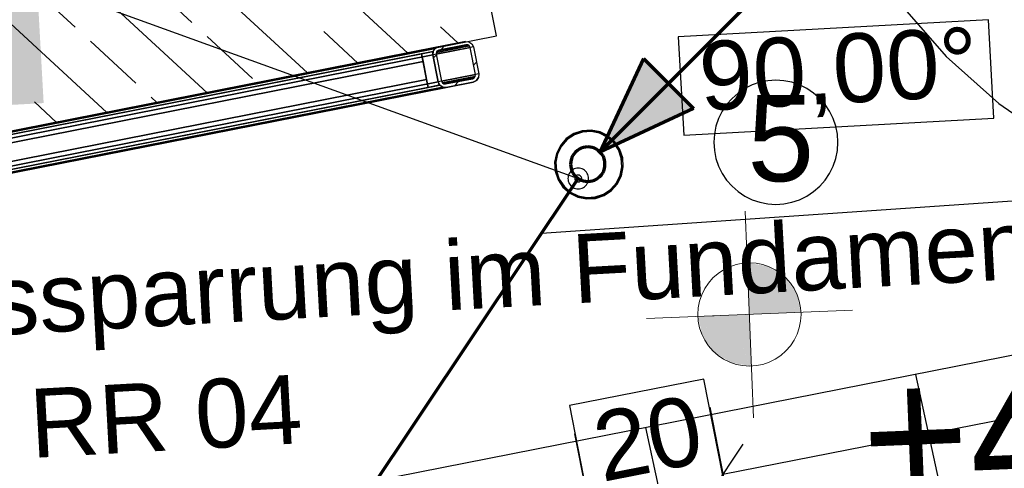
# Model space of a CAD drawing. Extents: x -779 to 790, y -208 to 633.
# Tile 179 of 232: x 414 to 442, y -28 to -15. Entities that reach past the tile are written whole.
import ezdxf
from ezdxf.lldxf.tags import DXFTag

# ---------------------------------------------------------------- set-up
doc = ezdxf.new("R2010")
doc.units = 0
doc.layers.get('0').update_dxf_attribs({"lineweight": 25})
for name, color, linetype, lineweight, true_color in [('01 Allgemein Bemaßung', 7, 'Continuous', 25, 0x848484), ('01AFU Allgemein Bemaßung-A07F5V4RWF', 7, 'Continuous', 25, 0x848484), ('02 Raster Bemaßung', 7, 'Continuous', 25, 0x848484), ('20 Fallrohre', 9, 'Continuous', 25, 0x808080), ('20 Fenster als Fassade-A07F5V52WF', 9, 'Continuous', 25, 0x808080), ('20 Fundament-A07F5V4OWF', 7, 'Continuous', 25, 0x848484), ('30 Baugrubenplanung', 7, 'Continuous', 25, 0x848484), ('60 Höhen Außen (Bestand - bleibt)', 9, 'Continuous', 18, 0x808080), ('S_Mass', 150, 'Continuous', 25, 0x007fff), ('S_Regenwasser_Grundleitung', 7, 'Continuous', 70, 0x0080ff), ('X_Mass', 150, 'Continuous', 25, 0x007fff)]:
    doc.layers.add(name, color=color, linetype=linetype, lineweight=lineweight, true_color=true_color)
doc.layers.add('X_Allgemein', color=7, linetype='Continuous', lineweight=25)
doc.layers.add('X_Text', color=7, linetype='Continuous', lineweight=25)
doc.styles.get("Standard").update_dxf_attribs({"font": 'arial.ttf'})
tags = doc.linetypes.add('Wipeout_Contour-A07F5V4SWF', pattern=[1, 0, -1]).pattern_tags.tags
tags[6:7] = [DXFTag(74, 4), DXFTag(75, 0), DXFTag(340, '0'), DXFTag(46, 1.0), DXFTag(50, 0.0), DXFTag(44, 0.0), DXFTag(45, 0.0)]
tags[4:5] = [DXFTag(74, 4), DXFTag(75, 0), DXFTag(340, '0'), DXFTag(46, 1.0), DXFTag(50, 0.0), DXFTag(44, 0.0), DXFTag(45, 0.0)]

# ---------------------------------------------------------------- blocks, each defined once
blk = doc.blocks.new('Referenz-A07F5V4VWF', base_point=(-401.415, -176.34))
at = {"color": 0, "linetype": 'ByBlock', "lineweight": -2, "ltscale": 12.5}
for p, q in [((427.577, -15.729), (426.901, -12.295)), ((249.844, -50.71), (427.577, -15.729))]:
    blk.add_line(p, q, dxfattribs=at)
at = {"layer": '01AFU Allgemein Bemaßung-A07F5V4RWF', "color": 0, "lineweight": -2}
for p, q in [((460.724, -23.247), (434.163, -28.475)), ((433.777, -26.512), (434.434, -29.855)), ((429.851, -27.285), (430.509, -30.627)), ((433.572, -29.356), (434.754, -27.594))]:
    blk.add_line(p, q, dxfattribs=at)
at = {"layer": '01AFU Allgemein Bemaßung-A07F5V4RWF', "color": 0, "linetype": 'Wipeout_Contour-A07F5V4SWF', "lineweight": -2, "ltscale": 1.625}
for p, q in [((433.61, -25.7), (429.698, -26.47)), ((434.162, -28.504), (433.61, -25.7)), ((429.698, -26.47), (430.25, -29.274))]:
    blk.add_line(p, q, dxfattribs=at)
at = {"layer": '02 Raster Bemaßung', "color": 0, "lineweight": -2}
for p, q in [((439.306, -14.795), (440.653, -16.337)), ((440.653, -16.337), (442.181, -17.701)), ((442.181, -17.701), (443.866, -18.865))]:
    blk.add_line(p, q, dxfattribs=at)
at = {"layer": '02 Raster Bemaßung', "color": 0, "linetype": 'Wipeout_Contour-A07F5V4SWF', "lineweight": -2, "ltscale": 1.625}
for p, q in [((441.879, -15.27), (432.865, -15.763)), ((442.036, -18.123), (441.879, -15.27)), ((432.865, -15.763), (433.021, -18.616)), ((433.021, -18.616), (442.036, -18.123))]:
    blk.add_line(p, q, dxfattribs=at)
at = {"layer": '20 Fundament-A07F5V4OWF', "color": 0, "lineweight": -2}
for p, q in [((425.004, -16.236), (414.072, -6.155)), ((422.086, -16.81), (411.154, -6.73)), ((419.168, -17.384), (408.236, -7.304)), ((416.25, -17.959), (405.318, -7.878)), ((427.577, -15.729), (426.901, -12.295)), ((415.33, -15.478), (414.007, -14.258)), ((418.722, -15.341), (417.399, -14.121)), ((249.844, -50.71), (427.577, -15.729)), ((423.545, -16.523), (422.555, -15.61)), ((426.462, -15.949), (425.947, -15.473)), ((417.095, -17.106), (415.772, -15.885)), ((420.487, -16.968), (419.163, -15.748)), ((414.791, -18.246), (414.144, -17.65)), ((417.709, -17.671), (417.536, -17.512))]:
    blk.add_line(p, q, dxfattribs=at)
at = {"layer": '30 Baugrubenplanung', "color": 0, "lineweight": -2}
for p, q in [((469.416, -19.726), (167.537, -79.141)), ((469.416, -19.726), (167.537, -79.141)), ((450.628, -75.467), (439.766, -25.562)), ((442.814, -77.178), (431.916, -27.107))]:
    blk.add_line(p, q, dxfattribs=at)
at = {"layer": '01 Allgemein Bemaßung', "color": 0, "linetype": 'ByBlock', "lineweight": -2, "ltscale": 0.21125, "char_height": 2.00026, "attachment_point": 1, "rotation": 3.132}
for s, insert in [('{\\fArial;Aussparrung im Fundament}', (409.409, -22.616)), ('{\\fArial;RR 04}', (413.957, -25.994))]:
    blk.add_mtext(s, dxfattribs=dict(at, insert=insert))
at = {"layer": '01AFU Allgemein Bemaßung-A07F5V4RWF', "color": 0, "linetype": 'ByBlock', "lineweight": -2, "ltscale": 1.625, "insert": (430.263, -26.729), "char_height": 2.00026, "attachment_point": 1, "rotation": 11.1344}
blk.add_mtext('{\\fArial;20}', dxfattribs=at)
at = {"layer": '02 Raster Bemaßung', "color": 0, "linetype": 'ByBlock', "lineweight": -2, "ltscale": 2.25, "insert": (433.418, -15.912), "char_height": 2.00026, "attachment_point": 1, "rotation": 3.132}
blk.add_mtext('{\\fArial;90,00°}', dxfattribs=at)
blk = doc.blocks.new('Referenz-A07F5V59WF', base_point=(-759.499, -206.186))
at = {"layer": '20 Fallrohre', "color": 0, "linetype": 'Continuous', "lineweight": -2, "ltscale": 225.000015}
for p, q in [((429.826, -18.572), (429.608, -18.716)), ((430.073, -18.489), (429.826, -18.572)), ((430.081, -18.528), (429.843, -18.608)), ((430.333, -18.472), (430.073, -18.489)), ((430.331, -18.512), (430.081, -18.528)), ((430.576, -18.561), (430.331, -18.512)), ((430.589, -18.524), (430.333, -18.472)), ((430.801, -18.673), (430.576, -18.561)), ((430.823, -18.64), (430.589, -18.524)), ((429.608, -18.716), (429.436, -18.912)), ((429.634, -18.746), (429.469, -18.935)), ((429.843, -18.608), (429.634, -18.746)), ((430.989, -18.838), (430.801, -18.673)), ((431.019, -18.812), (430.823, -18.64)), ((431.128, -19.047), (430.989, -18.838)), ((431.164, -19.03), (431.019, -18.812)), ((429.32, -19.146), (429.268, -19.402)), ((429.357, -19.159), (429.308, -19.405)), ((429.436, -18.912), (429.32, -19.146)), ((429.469, -18.935), (429.357, -19.159)), ((431.208, -19.285), (431.128, -19.047)), ((431.247, -19.277), (431.164, -19.03)), ((429.268, -19.402), (429.285, -19.662)), ((429.308, -19.405), (429.324, -19.655)), ((431.223, -19.535), (431.208, -19.285)), ((431.263, -19.537), (431.247, -19.277)), ((429.285, -19.662), (429.368, -19.91)), ((429.324, -19.655), (429.404, -19.892)), ((431.174, -19.78), (431.223, -19.535)), ((431.212, -19.793), (431.263, -19.537)), ((429.368, -19.91), (429.512, -20.127)), ((429.404, -19.892), (429.542, -20.101)), ((430.897, -20.193), (431.063, -20.005)), ((430.923, -20.223), (431.096, -20.027)), ((431.063, -20.005), (431.174, -19.78)), ((431.096, -20.027), (431.212, -19.793)), ((429.512, -20.127), (429.708, -20.3)), ((429.542, -20.101), (429.731, -20.267)), ((429.708, -20.3), (429.942, -20.416)), ((429.731, -20.267), (429.955, -20.378)), ((430.688, -20.332), (430.897, -20.193)), ((430.706, -20.368), (430.923, -20.223)), ((429.942, -20.416), (430.198, -20.467)), ((429.955, -20.378), (430.201, -20.427)), ((430.198, -20.467), (430.458, -20.451)), ((430.201, -20.427), (430.451, -20.412)), ((430.451, -20.412), (430.688, -20.332)), ((430.458, -20.451), (430.706, -20.368))]:
    blk.add_line(p, q, dxfattribs=at)
for points in [[(429.779, -18.644), (429.707, -18.644), (429.779, -18.596)], [(429.799, -18.596), (429.779, -18.596), (429.799, -18.587)], [(429.799, -18.631), (429.779, -18.631), (429.779, -18.596)], [(429.799, -18.631), (429.799, -18.596), (429.779, -18.596)], [(429.894, -18.587), (429.799, -18.587), (429.922, -18.575)], [(429.799, -18.587), (429.922, -18.575), (429.826, -18.575)], [(429.799, -18.631), (429.894, -18.587), (429.799, -18.587)], [(429.922, -18.575), (429.826, -18.575), (429.922, -18.531)], [(429.936, -18.531), (429.922, -18.531), (429.936, -18.527)], [(429.936, -18.568), (429.922, -18.568), (429.922, -18.531)], [(429.936, -18.568), (429.936, -18.531), (429.922, -18.531)], [(429.922, -18.575), (429.936, -18.568), (429.922, -18.568)], [(430.073, -18.527), (429.936, -18.527), (430.073, -18.489)], [(430.073, -18.53), (429.936, -18.53), (429.936, -18.527)], [(430.073, -18.53), (430.073, -18.527), (429.936, -18.527)], [(429.936, -18.568), (430.073, -18.53), (429.936, -18.53)], [(430.081, -18.489), (430.073, -18.489), (430.081, -18.488)], [(430.081, -18.528), (430.073, -18.528), (430.073, -18.489)], [(430.081, -18.528), (430.081, -18.489), (430.073, -18.489)], [(430.073, -18.53), (430.081, -18.528), (430.073, -18.528)], [(430.229, -18.488), (430.081, -18.488), (430.229, -18.47)], [(430.229, -18.511), (430.081, -18.511), (430.081, -18.488)], [(430.229, -18.511), (430.229, -18.488), (430.081, -18.488)], [(430.081, -18.528), (430.229, -18.511), (430.081, -18.511)], [(430.23, -18.51), (430.229, -18.51), (430.229, -18.47)], [(430.23, -18.471), (430.229, -18.471), (430.229, -18.47)], [(430.23, -18.51), (430.23, -18.471), (430.229, -18.471)], [(430.229, -18.511), (430.23, -18.51), (430.229, -18.51)], [(430.36, -18.51), (430.23, -18.51), (430.23, -18.471)], [(430.381, -18.477), (430.251, -18.477), (430.23, -18.471)], [(430.381, -18.517), (430.36, -18.51), (430.23, -18.51)], [(430.381, -18.517), (430.381, -18.477), (430.251, -18.477)], [(430.385, -18.517), (430.381, -18.517), (430.381, -18.477)], [(430.386, -18.518), (430.386, -18.477), (430.381, -18.477)], [(430.386, -18.477), (430.381, -18.477), (430.381, -18.477)], [(430.386, -18.518), (430.385, -18.517), (430.381, -18.517)], [(430.469, -18.518), (430.386, -18.518), (430.386, -18.477)], [(430.528, -18.506), (430.445, -18.506), (430.386, -18.477)], [(430.528, -18.546), (430.469, -18.518), (430.386, -18.518)], [(430.528, -18.546), (430.528, -18.506), (430.445, -18.506)], [(430.538, -18.546), (430.528, -18.546), (430.528, -18.506)], [(430.539, -18.508), (430.529, -18.508), (430.528, -18.506)], [(430.539, -18.55), (430.538, -18.546), (430.528, -18.546)], [(430.539, -18.55), (430.539, -18.508), (430.529, -18.508)], [(430.6, -18.55), (430.539, -18.55), (430.539, -18.508)], [(430.67, -18.556), (430.609, -18.556), (430.539, -18.508)], [(430.67, -18.599), (430.6, -18.55), (430.539, -18.55)], [(430.67, -18.599), (430.67, -18.556), (430.609, -18.556)], [(430.683, -18.599), (430.67, -18.599), (430.67, -18.556)], [(430.686, -18.563), (430.672, -18.563), (430.67, -18.556)], [(430.686, -18.608), (430.683, -18.599), (430.67, -18.599)], [(430.686, -18.608), (430.686, -18.563), (430.672, -18.563)], [(430.734, -18.608), (430.686, -18.608), (430.686, -18.563)], [(430.801, -18.627), (430.753, -18.627), (430.686, -18.563)], [(429.469, -18.912), (429.436, -18.912), (429.469, -18.87)], [(429.52, -18.87), (429.469, -18.87), (429.533, -18.853)], [(429.469, -18.87), (429.533, -18.853), (429.482, -18.853)], [(429.469, -18.935), (429.52, -18.87), (429.469, -18.87)], [(429.533, -18.853), (429.482, -18.853), (429.533, -18.789)], [(429.562, -18.789), (429.533, -18.789), (429.562, -18.762)], [(429.562, -18.816), (429.533, -18.816), (429.533, -18.789)], [(429.562, -18.816), (429.562, -18.789), (429.533, -18.789)], [(429.533, -18.853), (429.562, -18.816), (429.533, -18.816)], [(429.621, -18.762), (429.562, -18.762), (429.649, -18.737)], [(429.562, -18.762), (429.649, -18.737), (429.59, -18.737)], [(429.562, -18.816), (429.621, -18.762), (429.562, -18.762)], [(429.649, -18.737), (429.59, -18.737), (429.649, -18.683)], [(429.673, -18.683), (429.649, -18.683), (429.673, -18.667)], [(429.673, -18.714), (429.649, -18.714), (429.649, -18.683)], [(429.673, -18.714), (429.673, -18.683), (429.649, -18.683)], [(429.649, -18.737), (429.673, -18.714), (429.649, -18.714)], [(429.745, -18.667), (429.673, -18.667), (429.779, -18.644)], [(429.673, -18.667), (429.779, -18.644), (429.707, -18.644)], [(429.673, -18.714), (429.745, -18.667), (429.673, -18.667)], [(429.779, -18.644), (429.799, -18.631), (429.779, -18.631)], [(430.801, -18.673), (430.734, -18.608), (430.686, -18.608)], [(430.801, -18.673), (430.801, -18.627), (430.753, -18.627)], [(430.817, -18.673), (430.801, -18.673), (430.801, -18.627)], [(430.823, -18.64), (430.805, -18.64), (430.801, -18.627)], [(430.823, -18.69), (430.817, -18.673), (430.801, -18.673)], [(430.823, -18.69), (430.823, -18.64), (430.805, -18.64)], [(430.862, -18.69), (430.823, -18.69), (430.823, -18.64)], [(430.919, -18.715), (430.881, -18.715), (430.823, -18.64)], [(430.919, -18.766), (430.862, -18.69), (430.823, -18.69)], [(430.919, -18.766), (430.919, -18.715), (430.881, -18.715)], [(430.936, -18.766), (430.919, -18.766), (430.919, -18.715)], [(430.946, -18.737), (430.926, -18.737), (430.919, -18.715)], [(430.946, -18.796), (430.936, -18.766), (430.919, -18.766)], [(430.946, -18.796), (430.946, -18.737), (430.926, -18.737)], [(430.978, -18.796), (430.946, -18.796), (430.946, -18.737)], [(431.021, -18.818), (430.99, -18.818), (430.946, -18.737)], [(431.021, -18.877), (430.978, -18.796), (430.946, -18.796)], [(431.021, -18.877), (431.021, -18.818), (430.99, -18.818)], [(431.038, -18.877), (431.021, -18.877), (431.021, -18.818)], [(431.052, -18.852), (431.031, -18.852), (431.021, -18.818)], [(431.052, -18.925), (431.038, -18.877), (431.021, -18.877)], [(431.052, -18.925), (431.052, -18.852), (431.031, -18.852)], [(431.077, -18.925), (431.052, -18.925), (431.052, -18.852)], [(431.104, -18.931), (431.079, -18.931), (431.052, -18.852)], [(429.313, -19.189), (429.306, -19.189), (429.313, -19.173)], [(429.342, -19.173), (429.313, -19.173), (429.342, -19.092)], [(429.342, -19.207), (429.313, -19.207), (429.313, -19.173)], [(429.342, -19.207), (429.342, -19.173), (429.313, -19.173)], [(429.359, -19.092), (429.342, -19.092), (429.359, -19.049)], [(429.359, -19.163), (429.342, -19.163), (429.342, -19.092)], [(429.359, -19.163), (429.359, -19.092), (429.342, -19.092)], [(429.342, -19.207), (429.359, -19.163), (429.342, -19.163)], [(429.395, -19.049), (429.359, -19.049), (429.395, -18.984)], [(429.395, -19.066), (429.359, -19.066), (429.359, -19.049)], [(429.395, -19.066), (429.395, -19.049), (429.359, -19.049)], [(429.359, -19.163), (429.395, -19.066), (429.359, -19.066)], [(429.436, -18.984), (429.395, -18.984), (429.436, -18.912)], [(429.436, -18.993), (429.395, -18.993), (429.395, -18.984)], [(429.436, -18.993), (429.436, -18.984), (429.395, -18.984)], [(429.395, -19.066), (429.436, -18.993), (429.395, -18.993)], [(429.469, -18.935), (429.436, -18.935), (429.436, -18.912)], [(429.469, -18.935), (429.469, -18.912), (429.436, -18.912)], [(429.436, -18.993), (429.469, -18.935), (429.436, -18.935)], [(431.104, -19.003), (431.077, -18.925), (431.052, -18.925)], [(431.104, -19.003), (431.104, -18.931), (431.079, -18.931)], [(431.121, -19.003), (431.104, -19.003), (431.104, -18.931)], [(431.139, -18.983), (431.117, -18.983), (431.104, -18.931)], [(431.139, -19.079), (431.121, -19.003), (431.104, -19.003)], [(431.139, -19.079), (431.139, -18.983), (431.117, -18.983)], [(431.156, -19.079), (431.139, -19.079), (431.139, -18.983)], [(431.167, -19.044), (431.15, -19.044), (431.139, -18.983)], [(431.167, -19.14), (431.156, -19.079), (431.139, -19.079)], [(431.167, -19.14), (431.167, -19.044), (431.15, -19.044)], [(431.183, -19.14), (431.167, -19.14), (431.167, -19.044)], [(431.205, -19.126), (431.18, -19.126), (431.167, -19.044)], [(431.205, -19.274), (431.183, -19.14), (431.167, -19.14)], [(431.205, -19.274), (431.205, -19.126), (431.18, -19.126)], [(431.207, -19.274), (431.205, -19.274), (431.205, -19.126)], [(431.208, -19.137), (431.205, -19.137), (431.205, -19.126)], [(431.208, -19.285), (431.208, -19.137), (431.205, -19.137)], [(431.216, -19.285), (431.208, -19.285), (431.208, -19.137)], [(431.225, -19.199), (431.211, -19.199), (431.208, -19.137)], [(429.273, -19.507), (429.266, -19.507), (429.273, -19.35)], [(429.285, -19.35), (429.273, -19.35), (429.285, -19.292)], [(429.281, -19.563), (429.273, -19.563), (429.273, -19.35)], [(429.285, -19.662), (429.285, -19.35), (429.273, -19.35)], [(429.304, -19.292), (429.285, -19.292), (429.304, -19.196)], [(429.301, -19.662), (429.285, -19.662), (429.285, -19.292)], [(429.304, -19.732), (429.304, -19.292), (429.285, -19.292)], [(429.306, -19.196), (429.304, -19.196), (429.306, -19.189)], [(429.306, -19.732), (429.304, -19.732), (429.304, -19.196)], [(429.306, -19.741), (429.306, -19.196), (429.304, -19.196)], [(429.313, -19.355), (429.306, -19.355), (429.306, -19.189)], [(429.313, -19.355), (429.313, -19.189), (429.306, -19.189)], [(429.306, -19.505), (429.313, -19.355), (429.306, -19.355)], [(429.313, -19.355), (429.342, -19.207), (429.313, -19.207)], [(431.208, -19.285), (431.207, -19.274), (431.205, -19.274)], [(431.225, -19.434), (431.216, -19.285), (431.208, -19.285)], [(431.225, -19.434), (431.225, -19.199), (431.211, -19.199)], [(431.225, -19.585), (431.219, -19.585), (431.225, -19.434)], [(431.227, -19.743), (431.225, -19.743), (431.225, -19.199)], [(431.227, -19.207), (431.225, -19.207), (431.225, -19.199)], [(431.227, -19.743), (431.227, -19.207), (431.225, -19.207)], [(431.247, -19.647), (431.227, -19.647), (431.227, -19.207)], [(431.247, -19.277), (431.231, -19.277), (431.227, -19.207)], [(431.247, -19.647), (431.247, -19.277), (431.231, -19.277)], [(431.258, -19.59), (431.247, -19.59), (431.247, -19.277)], [(431.258, -19.376), (431.251, -19.376), (431.247, -19.277)], [(431.258, -19.59), (431.258, -19.376), (431.251, -19.376)], [(431.265, -19.433), (431.258, -19.433), (431.258, -19.376)], [(431.258, -19.59), (431.265, -19.433), (431.258, -19.433)], [(429.273, -19.563), (429.273, -19.507), (429.266, -19.507)], [(429.285, -19.662), (429.281, -19.563), (429.273, -19.563)], [(429.304, -19.732), (429.301, -19.662), (429.285, -19.662)], [(429.306, -19.741), (429.306, -19.732), (429.304, -19.732)], [(429.32, -19.741), (429.306, -19.741), (429.306, -19.505)], [(429.324, -19.655), (429.315, -19.655), (429.306, -19.505)], [(429.324, -19.803), (429.32, -19.741), (429.306, -19.741)], [(429.324, -19.803), (429.324, -19.655), (429.315, -19.655)], [(429.327, -19.803), (429.324, -19.803), (429.324, -19.655)], [(429.327, -19.665), (429.324, -19.665), (429.324, -19.655)], [(429.327, -19.814), (429.327, -19.665), (429.324, -19.665)], [(429.351, -19.814), (429.327, -19.814), (429.327, -19.665)], [(429.364, -19.8), (429.349, -19.8), (429.327, -19.665)], [(431.189, -19.776), (431.173, -19.776), (431.189, -19.732)], [(431.219, -19.732), (431.189, -19.732), (431.219, -19.585)], [(431.219, -19.767), (431.189, -19.767), (431.189, -19.732)], [(431.219, -19.767), (431.219, -19.732), (431.189, -19.732)], [(431.225, -19.75), (431.219, -19.75), (431.219, -19.585)], [(431.225, -19.75), (431.225, -19.585), (431.219, -19.585)], [(431.219, -19.767), (431.225, -19.75), (431.219, -19.75)], [(431.225, -19.75), (431.227, -19.743), (431.225, -19.743)], [(431.227, -19.743), (431.247, -19.647), (431.227, -19.647)], [(431.247, -19.647), (431.258, -19.59), (431.247, -19.59)], [(429.327, -19.814), (429.327, -19.803), (429.324, -19.803)], [(429.364, -19.896), (429.351, -19.814), (429.327, -19.814)], [(429.364, -19.896), (429.364, -19.8), (429.349, -19.8)], [(429.381, -19.896), (429.364, -19.896), (429.364, -19.8)], [(429.392, -19.861), (429.375, -19.861), (429.364, -19.8)], [(429.392, -19.956), (429.381, -19.896), (429.364, -19.896)], [(429.392, -19.956), (429.392, -19.861), (429.375, -19.861)], [(429.415, -19.956), (429.392, -19.956), (429.392, -19.861)], [(429.427, -19.937), (429.41, -19.937), (429.392, -19.861)], [(429.427, -20.009), (429.415, -19.956), (429.392, -19.956)], [(429.427, -20.009), (429.427, -19.937), (429.41, -19.937)], [(429.452, -20.009), (429.427, -20.009), (429.427, -19.937)], [(429.479, -20.015), (429.454, -20.015), (429.427, -19.937)], [(429.479, -20.087), (429.452, -20.009), (429.427, -20.009)], [(429.479, -20.087), (429.479, -20.015), (429.454, -20.015)], [(429.5, -20.087), (429.479, -20.087), (429.479, -20.015)], [(429.51, -20.062), (429.493, -20.062), (429.479, -20.015)], [(431.063, -20.069), (431.012, -20.069), (431.063, -20.005)], [(431.096, -20.005), (431.063, -20.005), (431.096, -19.946)], [(431.096, -20.027), (431.063, -20.027), (431.063, -20.005)], [(431.096, -20.027), (431.096, -20.005), (431.063, -20.005)], [(431.063, -20.069), (431.096, -20.027), (431.063, -20.027)], [(431.137, -19.946), (431.096, -19.946), (431.137, -19.874)], [(431.137, -19.955), (431.096, -19.955), (431.096, -19.946)], [(431.137, -19.955), (431.137, -19.946), (431.096, -19.946)], [(431.096, -20.027), (431.137, -19.955), (431.096, -19.955)], [(431.173, -19.874), (431.137, -19.874), (431.173, -19.776)], [(431.173, -19.89), (431.137, -19.89), (431.137, -19.874)], [(431.173, -19.89), (431.173, -19.874), (431.137, -19.874)], [(431.137, -19.955), (431.173, -19.89), (431.137, -19.89)], [(431.189, -19.847), (431.173, -19.847), (431.173, -19.776)], [(431.189, -19.847), (431.189, -19.776), (431.173, -19.776)], [(431.173, -19.89), (431.189, -19.847), (431.173, -19.847)], [(431.189, -19.847), (431.219, -19.767), (431.189, -19.767)], [(429.51, -20.121), (429.5, -20.087), (429.479, -20.087)], [(429.51, -20.121), (429.51, -20.062), (429.493, -20.062)], [(429.542, -20.121), (429.51, -20.121), (429.51, -20.062)], [(429.585, -20.143), (429.554, -20.143), (429.51, -20.062)], [(429.585, -20.202), (429.542, -20.121), (429.51, -20.121)], [(429.585, -20.202), (429.585, -20.143), (429.554, -20.143)], [(429.605, -20.202), (429.585, -20.202), (429.585, -20.143)], [(429.612, -20.173), (429.595, -20.173), (429.585, -20.143)], [(429.612, -20.224), (429.605, -20.202), (429.585, -20.202)], [(429.612, -20.224), (429.612, -20.173), (429.595, -20.173)], [(429.651, -20.224), (429.612, -20.224), (429.612, -20.173)], [(429.708, -20.249), (429.67, -20.249), (429.612, -20.173)], [(429.708, -20.3), (429.651, -20.224), (429.612, -20.224)], [(429.708, -20.3), (429.708, -20.249), (429.67, -20.249)], [(429.726, -20.3), (429.708, -20.3), (429.708, -20.249)], [(429.731, -20.267), (429.714, -20.267), (429.708, -20.249)], [(429.731, -20.312), (429.726, -20.3), (429.708, -20.3)], [(429.731, -20.312), (429.731, -20.267), (429.714, -20.267)], [(429.778, -20.312), (429.731, -20.312), (429.731, -20.267)], [(429.845, -20.331), (429.797, -20.331), (429.731, -20.267)], [(429.845, -20.377), (429.778, -20.312), (429.731, -20.312)], [(430.733, -20.352), (430.637, -20.352), (430.733, -20.308)], [(430.752, -20.308), (430.733, -20.308), (430.752, -20.295)], [(430.752, -20.343), (430.733, -20.343), (430.733, -20.308)], [(430.752, -20.343), (430.752, -20.308), (430.733, -20.308)], [(430.824, -20.295), (430.752, -20.295), (430.858, -20.273)], [(430.752, -20.295), (430.858, -20.273), (430.786, -20.273)], [(430.752, -20.343), (430.824, -20.295), (430.752, -20.295)], [(430.858, -20.273), (430.786, -20.273), (430.858, -20.225)], [(430.883, -20.225), (430.858, -20.225), (430.883, -20.202)], [(430.883, -20.256), (430.858, -20.256), (430.858, -20.225)], [(430.883, -20.256), (430.883, -20.225), (430.858, -20.225)], [(430.858, -20.273), (430.883, -20.256), (430.858, -20.256)], [(430.942, -20.202), (430.883, -20.202), (430.969, -20.177)], [(430.883, -20.202), (430.969, -20.177), (430.91, -20.177)], [(430.883, -20.256), (430.942, -20.202), (430.883, -20.202)], [(430.969, -20.177), (430.91, -20.177), (430.969, -20.123)], [(430.998, -20.123), (430.969, -20.123), (430.998, -20.086)], [(430.998, -20.15), (430.969, -20.15), (430.969, -20.123)], [(430.998, -20.15), (430.998, -20.123), (430.969, -20.123)], [(430.969, -20.177), (430.998, -20.15), (430.969, -20.15)], [(431.049, -20.086), (430.998, -20.086), (431.063, -20.069)], [(430.998, -20.086), (431.063, -20.069), (431.012, -20.069)], [(430.998, -20.15), (431.049, -20.086), (430.998, -20.086)], [(429.845, -20.377), (429.845, -20.331), (429.797, -20.331)], [(429.86, -20.377), (429.845, -20.377), (429.845, -20.331)], [(429.862, -20.341), (429.848, -20.341), (429.845, -20.331)], [(429.862, -20.383), (429.86, -20.377), (429.845, -20.377)], [(429.862, -20.383), (429.862, -20.341), (429.848, -20.341)], [(429.923, -20.383), (429.862, -20.383), (429.862, -20.341)], [(429.992, -20.389), (429.931, -20.389), (429.862, -20.341)], [(429.992, -20.431), (429.923, -20.383), (429.862, -20.383)], [(429.992, -20.431), (429.992, -20.389), (429.931, -20.389)], [(430.002, -20.431), (429.992, -20.431), (429.992, -20.389)], [(430.003, -20.393), (429.993, -20.393), (429.992, -20.389)], [(430.003, -20.434), (430.002, -20.431), (429.992, -20.431)], [(430.003, -20.434), (430.003, -20.393), (429.993, -20.393)], [(430.087, -20.434), (430.003, -20.434), (430.003, -20.393)], [(430.146, -20.422), (430.062, -20.422), (430.003, -20.393)], [(430.146, -20.462), (430.087, -20.434), (430.003, -20.434)], [(430.146, -20.462), (430.146, -20.422), (430.062, -20.422)], [(430.151, -20.462), (430.146, -20.462), (430.146, -20.422)], [(430.151, -20.423), (430.146, -20.423), (430.146, -20.422)], [(430.151, -20.463), (430.151, -20.423), (430.146, -20.423)], [(430.151, -20.463), (430.151, -20.462), (430.146, -20.462)], [(430.281, -20.463), (430.151, -20.463), (430.151, -20.423)], [(430.301, -20.429), (430.171, -20.429), (430.151, -20.423)], [(430.301, -20.469), (430.281, -20.463), (430.151, -20.463)], [(430.301, -20.469), (430.301, -20.429), (430.171, -20.429)], [(430.303, -20.469), (430.301, -20.469), (430.301, -20.429)], [(430.303, -20.469), (430.303, -20.429), (430.301, -20.429)], [(430.303, -20.429), (430.301, -20.429), (430.303, -20.429)], [(430.303, -20.469), (430.303, -20.469), (430.301, -20.469)], [(430.451, -20.429), (430.303, -20.429), (430.451, -20.412)], [(430.451, -20.452), (430.303, -20.452), (430.303, -20.429)], [(430.451, -20.452), (430.451, -20.429), (430.303, -20.429)], [(430.303, -20.469), (430.451, -20.452), (430.303, -20.452)], [(430.458, -20.412), (430.451, -20.412), (430.458, -20.409)], [(430.458, -20.451), (430.451, -20.451), (430.451, -20.412)], [(430.458, -20.451), (430.458, -20.412), (430.451, -20.412)], [(430.451, -20.452), (430.458, -20.451), (430.451, -20.451)], [(430.596, -20.409), (430.458, -20.409), (430.596, -20.371)], [(430.596, -20.412), (430.458, -20.412), (430.458, -20.409)], [(430.596, -20.412), (430.596, -20.409), (430.458, -20.409)], [(430.458, -20.451), (430.596, -20.412), (430.458, -20.412)], [(430.61, -20.371), (430.596, -20.371), (430.61, -20.365)], [(430.61, -20.409), (430.596, -20.409), (430.596, -20.371)], [(430.61, -20.409), (430.61, -20.371), (430.596, -20.371)], [(430.596, -20.412), (430.61, -20.409), (430.596, -20.409)], [(430.705, -20.365), (430.61, -20.365), (430.733, -20.352)], [(430.61, -20.365), (430.733, -20.352), (430.637, -20.352)], [(430.61, -20.409), (430.705, -20.365), (430.61, -20.365)], [(430.733, -20.352), (430.752, -20.343), (430.733, -20.343)]]:
    blk.add_solid(points, dxfattribs=at)
at = {"layer": '20 Fenster als Fassade-A07F5V52WF', "color": 0, "linetype": 'Continuous', "lineweight": -2, "ltscale": 225.000015}
for p, q in [((426.673, -15.897), (378.009, -25.475)), ((425.888, -16.051), (426.673, -15.897)), ((425.907, -16.149), (426.692, -15.995)), ((426.076, -16.014), (425.961, -16.139)), ((426.673, -15.897), (426.776, -15.904)), ((426.673, -15.897), (426.776, -15.904)), ((426.692, -15.995), (426.744, -15.998)), ((426.744, -15.998), (426.787, -16.027)), ((426.776, -15.904), (426.862, -15.961)), ((426.776, -15.904), (426.862, -15.961)), ((426.81, -16.074), (426.787, -16.027)), ((426.862, -15.961), (426.908, -16.054)), ((426.908, -16.054), (377.852, -25.71)), ((378.794, -25.321), (425.888, -16.051)), ((379.029, -25.478), (425.73, -16.286)), ((379.324, -25.318), (425.397, -16.25)), ((425.397, -16.25), (425.711, -16.188)), ((425.59, -17.231), (425.397, -16.25)), ((425.397, -16.25), (425.443, -16.481)), ((425.711, -16.188), (425.904, -17.169)), ((425.737, -16.183), (425.73, -16.286)), ((425.73, -16.286), (425.885, -17.071)), ((425.737, -16.183), (425.795, -16.097)), ((425.831, -16.28), (425.747, -16.371)), ((425.795, -16.097), (425.888, -16.051)), ((425.828, -16.267), (426.81, -16.074)), ((425.832, -16.215), (425.828, -16.267)), ((425.828, -16.267), (425.983, -17.052)), ((425.832, -16.215), (425.861, -16.172)), ((425.861, -16.172), (425.907, -16.149)), ((426.964, -16.859), (426.81, -16.074)), ((426.908, -16.054), (427.062, -16.839)), ((425.443, -16.481), (379.369, -25.549)), ((379.369, -25.549), (425.443, -16.481)), ((425.443, -16.481), (425.545, -17)), ((426.994, -16.494), (426.91, -16.585)), ((427.062, -16.839), (378.006, -26.495)), ((425.983, -17.052), (426.964, -16.859)), ((426.961, -16.91), (426.964, -16.859)), ((427.062, -16.839), (427.055, -16.942)), ((426.905, -17.074), (378.241, -26.652)), ((379.184, -26.263), (425.885, -17.071)), ((425.545, -17), (379.471, -26.068)), ((379.471, -26.068), (425.545, -17)), ((425.545, -17), (425.59, -17.231)), ((425.904, -17.169), (425.59, -17.231)), ((425.885, -17.071), (425.93, -17.164)), ((425.93, -17.164), (426.016, -17.222)), ((425.983, -17.052), (426.006, -17.098)), ((426.006, -17.098), (426.049, -17.127)), ((426.049, -17.127), (426.1, -17.13)), ((426.1, -17.13), (426.885, -16.976)), ((426.12, -17.229), (426.905, -17.074)), ((426.475, -17.057), (426.36, -17.181)), ((426.885, -16.976), (426.932, -16.953)), ((426.997, -17.028), (426.905, -17.074)), ((426.905, -17.074), (426.997, -17.028)), ((426.932, -16.953), (426.961, -16.91)), ((426.997, -17.028), (427.055, -16.942)), ((427.055, -16.942), (426.997, -17.028)), ((379.026, -26.498), (426.12, -17.229)), ((425.59, -17.231), (379.517, -26.299)), ((426.016, -17.222), (426.12, -17.229))]:
    blk.add_line(p, q, dxfattribs=at)
at = {"layer": '20 Fenster als Fassade-A07F5V52WF', "color": 0, "linetype": 'Continuous', "lineweight": -2, "ltscale": 479178.03125}
for p, q in [((426.787, -16.027), (425.832, -16.215)), ((426.81, -16.074), (426.787, -16.027)), ((425.828, -16.267), (426.81, -16.074)), ((425.832, -16.215), (425.828, -16.267))]:
    blk.add_line(p, q, dxfattribs=at)
at = {"layer": '20 Fenster als Fassade-A07F5V52WF', "color": 0, "linetype": 'Continuous', "lineweight": -2, "ltscale": 479361.6875}
for p, q in [((425.832, -16.215), (426.787, -16.027)), ((426.744, -15.998), (425.861, -16.172)), ((426.787, -16.027), (426.744, -15.998)), ((425.861, -16.172), (425.832, -16.215))]:
    blk.add_line(p, q, dxfattribs=at)
at = {"layer": '20 Fenster als Fassade-A07F5V52WF', "color": 0, "linetype": 'Continuous', "lineweight": -2, "ltscale": 479605.6875}
for p, q in [((425.861, -16.172), (426.744, -15.998)), ((426.692, -15.995), (425.907, -16.149)), ((426.744, -15.998), (426.692, -15.995)), ((425.907, -16.149), (425.861, -16.172))]:
    blk.add_line(p, q, dxfattribs=at)
at = {"layer": '20 Fenster als Fassade-A07F5V52WF', "color": 0, "linetype": 'Continuous', "lineweight": -2, "ltscale": 448973.59375}
for p, q in [((425.888, -16.051), (378.794, -25.321)), ((378.898, -25.328), (425.795, -16.097)), ((425.795, -16.097), (425.888, -16.051))]:
    blk.add_line(p, q, dxfattribs=at)
at = {"layer": '20 Fenster als Fassade-A07F5V52WF', "color": 0, "linetype": 'Continuous', "lineweight": -2, "ltscale": 449035.125}
for p, q in [((425.795, -16.097), (378.898, -25.328)), ((378.984, -25.385), (425.737, -16.183)), ((425.737, -16.183), (425.795, -16.097))]:
    blk.add_line(p, q, dxfattribs=at)
at = {"layer": '20 Fenster als Fassade-A07F5V52WF', "color": 0, "linetype": 'Continuous', "lineweight": -2, "ltscale": 449146.5}
for p, q in [((425.737, -16.183), (378.984, -25.385)), ((379.029, -25.478), (425.73, -16.286)), ((425.73, -16.286), (425.737, -16.183))]:
    blk.add_line(p, q, dxfattribs=at)
at = {"layer": '20 Fenster als Fassade-A07F5V52WF', "color": 0, "linetype": 'Continuous', "lineweight": -2, "ltscale": 449649.5625}
for p, q in [((425.73, -16.286), (379.029, -25.478)), ((425.885, -17.071), (425.73, -16.286)), ((379.184, -26.263), (425.885, -17.071))]:
    blk.add_line(p, q, dxfattribs=at)
at = {"layer": '20 Fenster als Fassade-A07F5V52WF', "color": 0, "linetype": 'Continuous', "lineweight": -2, "ltscale": 449207.96875}
for p, q in [((425.397, -16.25), (379.324, -25.318)), ((425.443, -16.481), (425.397, -16.25)), ((379.369, -25.549), (425.443, -16.481))]:
    blk.add_line(p, q, dxfattribs=at)
at = {"layer": '20 Fenster als Fassade-A07F5V52WF', "color": 0, "linetype": 'Continuous', "lineweight": -2, "ltscale": 479797.65625}
for p, q in [((426.81, -16.074), (425.828, -16.267)), ((425.828, -16.267), (425.983, -17.052)), ((426.964, -16.859), (426.81, -16.074)), ((425.983, -17.052), (426.964, -16.859))]:
    blk.add_line(p, q, dxfattribs=at)
at = {"layer": '20 Fenster als Fassade-A07F5V52WF', "color": 0, "linetype": 'Continuous', "lineweight": -2, "ltscale": 449651.4375}
for p, q in [((425.443, -16.481), (379.369, -25.549)), ((425.545, -17), (425.443, -16.481)), ((379.471, -26.068), (425.545, -17))]:
    blk.add_line(p, q, dxfattribs=at)
at = {"layer": '20 Fenster als Fassade-A07F5V52WF', "color": 0, "linetype": 'Continuous', "lineweight": -2, "ltscale": 480224.125}
for p, q in [((426.964, -16.859), (425.983, -17.052)), ((426.961, -16.91), (426.964, -16.859)), ((425.983, -17.052), (426.006, -17.098)), ((426.006, -17.098), (426.961, -16.91))]:
    blk.add_line(p, q, dxfattribs=at)
at = {"layer": '20 Fenster als Fassade-A07F5V52WF', "color": 0, "linetype": 'Continuous', "lineweight": -2, "ltscale": 450233.15625}
for p, q in [((379.177, -26.366), (425.93, -17.164)), ((425.885, -17.071), (379.184, -26.263)), ((425.93, -17.164), (425.885, -17.071))]:
    blk.add_line(p, q, dxfattribs=at)
at = {"layer": '20 Fenster als Fassade-A07F5V52WF', "color": 0, "linetype": 'Continuous', "lineweight": -2, "ltscale": 450352.15625}
for p, q in [((425.93, -17.164), (379.177, -26.366)), ((426.016, -17.222), (425.93, -17.164)), ((379.119, -26.452), (426.016, -17.222))]:
    blk.add_line(p, q, dxfattribs=at)
at = {"layer": '20 Fenster als Fassade-A07F5V52WF', "color": 0, "linetype": 'Continuous', "lineweight": -2, "ltscale": 450129.1875}
for p, q in [((425.545, -17), (379.471, -26.068)), ((425.59, -17.231), (425.545, -17)), ((379.517, -26.299), (425.59, -17.231))]:
    blk.add_line(p, q, dxfattribs=at)
at = {"layer": '20 Fenster als Fassade-A07F5V52WF', "color": 0, "linetype": 'Continuous', "lineweight": -2, "ltscale": 480039.6875}
for p, q in [((426.961, -16.91), (426.006, -17.098)), ((426.006, -17.098), (426.049, -17.127)), ((426.049, -17.127), (426.932, -16.953)), ((426.932, -16.953), (426.961, -16.91))]:
    blk.add_line(p, q, dxfattribs=at)
at = {"layer": '20 Fenster als Fassade-A07F5V52WF', "color": 0, "linetype": 'Continuous', "lineweight": -2, "ltscale": 479801.125}
for p, q in [((426.932, -16.953), (426.049, -17.127)), ((426.049, -17.127), (426.1, -17.13)), ((426.1, -17.13), (426.885, -16.976)), ((426.885, -16.976), (426.932, -16.953))]:
    blk.add_line(p, q, dxfattribs=at)
at = {"layer": '20 Fenster als Fassade-A07F5V52WF', "color": 0, "linetype": 'Continuous', "lineweight": -2, "ltscale": 450426.625}
for p, q in [((379.026, -26.498), (426.12, -17.229)), ((426.016, -17.222), (379.119, -26.452)), ((426.12, -17.229), (426.016, -17.222))]:
    blk.add_line(p, q, dxfattribs=at)
at = {"layer": '60 Höhen Außen (Bestand - bleibt)', "color": 0, "linetype": 'Continuous', "ltscale": 162.000017}
for p, q in [((434.811, -20.826), (435.054, -26.821)), ((434.933, -22.323), (434.737, -22.336)), ((435.128, -22.336), (434.933, -22.323)), ((434.183, -22.524), (434.019, -22.633)), ((434.359, -22.438), (434.183, -22.524)), ((434.544, -22.374), (434.359, -22.438)), ((434.737, -22.336), (434.544, -22.374)), ((435.321, -22.374), (435.128, -22.336)), ((435.507, -22.438), (435.321, -22.374)), ((435.683, -22.524), (435.507, -22.438)), ((435.846, -22.633), (435.683, -22.524)), ((433.872, -22.763), (433.743, -22.91)), ((434.019, -22.633), (433.872, -22.763)), ((435.993, -22.763), (435.846, -22.633)), ((436.123, -22.91), (435.993, -22.763)), ((433.634, -23.073), (433.547, -23.249)), ((433.743, -22.91), (433.634, -23.073)), ((436.232, -23.073), (436.123, -22.91)), ((436.318, -23.249), (436.232, -23.073)), ((433.484, -23.435), (433.446, -23.627)), ((433.547, -23.249), (433.484, -23.435)), ((436.381, -23.435), (436.318, -23.249)), ((436.42, -23.627), (436.381, -23.435)), ((437.93, -23.702), (431.935, -23.945)), ((433.446, -23.627), (433.433, -23.823)), ((436.432, -23.823), (436.42, -23.627)), ((433.433, -23.823), (433.446, -24.019)), ((433.446, -24.019), (433.484, -24.211)), ((436.381, -24.211), (436.42, -24.019)), ((436.42, -24.019), (436.432, -23.823)), ((433.484, -24.211), (433.547, -24.397)), ((436.318, -24.397), (436.381, -24.211)), ((433.547, -24.397), (433.634, -24.573)), ((433.634, -24.573), (433.743, -24.736)), ((436.123, -24.736), (436.232, -24.573)), ((436.232, -24.573), (436.318, -24.397)), ((433.743, -24.736), (433.872, -24.884)), ((433.872, -24.884), (434.019, -25.013)), ((435.846, -25.013), (435.993, -24.884)), ((435.993, -24.884), (436.123, -24.736)), ((434.019, -25.013), (434.183, -25.122)), ((434.183, -25.122), (434.359, -25.209)), ((435.507, -25.209), (435.683, -25.122)), ((435.683, -25.122), (435.846, -25.013)), ((434.359, -25.209), (434.544, -25.272)), ((434.544, -25.272), (434.737, -25.31)), ((434.737, -25.31), (434.933, -25.323)), ((434.933, -25.323), (435.128, -25.31)), ((435.128, -25.31), (435.321, -25.272)), ((435.321, -25.272), (435.507, -25.209))]:
    blk.add_line(p, q, dxfattribs=at)
for points in [[(434.933, -22.334), (434.872, -22.334), (434.872, -22.325)], [(434.933, -23.823), (434.933, -22.334), (434.872, -22.334)], [(435.45, -23.802), (434.933, -23.802), (434.933, -22.334)], [(435.45, -22.415), (434.961, -22.415), (434.933, -22.334)], [(435.45, -23.802), (435.45, -22.415), (434.961, -22.415)], [(435.949, -23.782), (435.45, -23.782), (435.45, -22.415)], [(435.949, -22.721), (435.561, -22.721), (435.45, -22.415)], [(435.949, -23.782), (435.949, -22.721), (435.561, -22.721)], [(436.294, -23.768), (435.949, -23.768), (435.949, -22.721)], [(436.294, -23.194), (436.105, -23.194), (435.949, -22.721)], [(436.294, -23.768), (436.294, -23.194), (436.105, -23.194)], [(436.431, -23.763), (436.294, -23.763), (436.294, -23.194)], [(433.571, -23.884), (433.434, -23.884), (433.571, -23.878)], [(433.571, -24.453), (433.571, -23.884), (433.434, -23.884)], [(433.916, -23.878), (433.571, -23.878), (433.916, -23.864)], [(433.76, -24.453), (433.571, -24.453), (433.571, -23.878)], [(433.916, -24.926), (433.916, -23.878), (433.571, -23.878)], [(434.415, -23.864), (433.916, -23.864), (434.415, -23.844)], [(434.304, -24.926), (433.916, -24.926), (433.916, -23.864)], [(434.415, -25.231), (434.415, -23.864), (433.916, -23.864)], [(434.933, -23.844), (434.415, -23.844), (434.933, -23.823)], [(434.904, -25.231), (434.415, -25.231), (434.415, -23.844)], [(434.933, -25.312), (434.933, -23.844), (434.415, -23.844)], [(434.933, -23.823), (435.45, -23.802), (434.933, -23.802)], [(434.993, -25.312), (434.933, -25.312), (434.933, -23.823)], [(435.45, -23.802), (435.949, -23.782), (435.45, -23.782)], [(435.949, -23.782), (436.294, -23.768), (435.949, -23.768)], [(436.294, -23.768), (436.431, -23.763), (436.294, -23.763)], [(433.916, -24.926), (433.76, -24.453), (433.571, -24.453)], [(434.415, -25.231), (434.304, -24.926), (433.916, -24.926)], [(434.933, -25.312), (434.904, -25.231), (434.415, -25.231)], [(434.993, -25.322), (434.993, -25.312), (434.933, -25.312)]]:
    blk.add_solid(points, dxfattribs=at)
at = {"layer": '60 Höhen Außen (Bestand - bleibt)', "color": 0, "linetype": 'Continuous', "ltscale": 162.000017, "insert": (438.115, -25.394), "char_height": 3.99976, "attachment_point": 1, "rotation": 2.3207}
blk.add_mtext('{\\fCentury Gothic;+45,25}', dxfattribs=at)
blk = doc.blocks.new('Einzeiliger Text-A07F5VDLWF', base_point=(434.873, -19.955))
at = {"color": 0, "lineweight": -2, "insert": (434.873, -17.455), "char_height": 2.5, "attachment_point": 1}
blk.add_mtext('{\\fArial;5}', dxfattribs=at)
blk = doc.blocks.new('Kreis-A07F5VDNWF', base_point=(433.898, -20.627))
at = {"color": 0, "linetype": 'ByBlock', "lineweight": -2, "ltscale": 0.25}
for p, q in [((435.011, -17.158), (434.799, -17.262)), ((435.234, -17.082), (435.011, -17.158)), ((435.466, -17.036), (435.234, -17.082)), ((435.701, -17.021), (435.466, -17.036)), ((435.936, -17.036), (435.701, -17.021)), ((436.168, -17.082), (435.936, -17.036)), ((436.391, -17.158), (436.168, -17.082)), ((436.603, -17.262), (436.391, -17.158)), ((434.603, -17.393), (434.426, -17.549)), ((434.799, -17.262), (434.603, -17.393)), ((436.799, -17.393), (436.603, -17.262)), ((436.976, -17.549), (436.799, -17.393)), ((434.27, -17.726), (434.139, -17.922)), ((434.426, -17.549), (434.27, -17.726)), ((437.132, -17.726), (436.976, -17.549)), ((437.263, -17.922), (437.132, -17.726)), ((434.139, -17.922), (434.035, -18.134)), ((437.367, -18.134), (437.263, -17.922)), ((434.035, -18.134), (433.959, -18.357)), ((437.443, -18.357), (437.367, -18.134)), ((433.913, -18.589), (433.898, -18.824)), ((433.959, -18.357), (433.913, -18.589)), ((437.489, -18.589), (437.443, -18.357)), ((437.504, -18.824), (437.489, -18.589)), ((433.898, -18.824), (433.913, -19.059)), ((437.489, -19.059), (437.504, -18.824)), ((433.913, -19.059), (433.959, -19.291)), ((437.443, -19.291), (437.489, -19.059)), ((433.959, -19.291), (434.035, -19.514)), ((437.367, -19.514), (437.443, -19.291)), ((434.035, -19.514), (434.139, -19.726)), ((434.139, -19.726), (434.27, -19.922)), ((437.132, -19.922), (437.263, -19.726)), ((437.263, -19.726), (437.367, -19.514)), ((434.27, -19.922), (434.426, -20.099)), ((436.976, -20.099), (437.132, -19.922)), ((434.426, -20.099), (434.603, -20.255)), ((434.603, -20.255), (434.799, -20.386)), ((436.603, -20.386), (436.799, -20.255)), ((436.799, -20.255), (436.976, -20.099)), ((434.799, -20.386), (435.011, -20.49)), ((435.011, -20.49), (435.234, -20.566)), ((435.234, -20.566), (435.466, -20.612)), ((435.936, -20.612), (436.168, -20.566)), ((436.168, -20.566), (436.391, -20.49)), ((436.391, -20.49), (436.603, -20.386)), ((435.466, -20.612), (435.701, -20.627)), ((435.701, -20.627), (435.936, -20.612))]:
    blk.add_line(p, q, dxfattribs=at)

msp = doc.modelspace()

# ---------------------------------------------------------------- linework, layer by layer
at = {"layer": 'S_Mass'}
for p, q in [((414.22, -14.19), (429.955, -19.875)), ((429.696, -19.725), (429.678, -19.76)), ((429.717, -19.692), (429.696, -19.725)), ((429.743, -19.663), (429.717, -19.692)), ((429.773, -19.637), (429.743, -19.663)), ((429.805, -19.615), (429.773, -19.637)), ((429.841, -19.598), (429.805, -19.615)), ((429.878, -19.585), (429.841, -19.598)), ((429.916, -19.577), (429.878, -19.585)), ((429.955, -19.575), (429.916, -19.577)), ((429.995, -19.577), (429.955, -19.575)), ((430.033, -19.585), (429.995, -19.577)), ((430.07, -19.598), (430.033, -19.585)), ((430.105, -19.615), (430.07, -19.598)), ((430.138, -19.637), (430.105, -19.615)), ((430.168, -19.663), (430.138, -19.637)), ((430.193, -19.692), (430.168, -19.663)), ((430.215, -19.725), (430.193, -19.692)), ((430.233, -19.76), (430.215, -19.725)), ((429.658, -19.836), (429.655, -19.875)), ((429.655, -19.875), (429.658, -19.914)), ((429.666, -19.797), (429.658, -19.836)), ((429.658, -19.914), (429.666, -19.952)), ((429.678, -19.76), (429.666, -19.797)), ((429.666, -19.952), (429.678, -19.99)), ((429.678, -19.99), (429.696, -20.025)), ((429.696, -20.025), (429.717, -20.057)), ((429.856, -19.862), (429.855, -19.875)), ((429.855, -19.875), (429.856, -19.888)), ((429.859, -19.849), (429.856, -19.862)), ((429.856, -19.888), (429.859, -19.901)), ((429.863, -19.836), (429.859, -19.849)), ((429.859, -19.901), (429.863, -19.913)), ((429.869, -19.825), (429.863, -19.836)), ((429.863, -19.913), (429.869, -19.925)), ((429.876, -19.814), (429.869, -19.825)), ((429.869, -19.925), (429.876, -19.936)), ((429.885, -19.804), (429.876, -19.814)), ((429.876, -19.936), (429.885, -19.945)), ((429.895, -19.795), (429.885, -19.804)), ((429.885, -19.945), (429.895, -19.954)), ((429.905, -19.788), (429.895, -19.795)), ((429.895, -19.954), (429.905, -19.961)), ((429.917, -19.782), (429.905, -19.788)), ((429.905, -19.961), (429.917, -19.967)), ((429.93, -19.778), (429.917, -19.782)), ((429.917, -19.967), (429.93, -19.971)), ((429.942, -19.776), (429.93, -19.778)), ((429.93, -19.971), (429.942, -19.974)), ((429.955, -19.775), (429.942, -19.776)), ((429.942, -19.974), (429.955, -19.975)), ((429.968, -19.776), (429.955, -19.775)), ((429.955, -19.975), (429.968, -19.974)), ((429.981, -19.778), (429.968, -19.776)), ((429.968, -19.974), (429.981, -19.971)), ((429.994, -19.782), (429.981, -19.778)), ((429.981, -19.971), (429.994, -19.967)), ((430.005, -19.788), (429.994, -19.782)), ((429.994, -19.967), (430.005, -19.961)), ((430.016, -19.795), (430.005, -19.788)), ((430.005, -19.961), (430.016, -19.954)), ((430.026, -19.804), (430.016, -19.795)), ((430.016, -19.954), (430.026, -19.945)), ((430.035, -19.814), (430.026, -19.804)), ((430.026, -19.945), (430.035, -19.936)), ((430.042, -19.825), (430.035, -19.814)), ((430.035, -19.936), (430.042, -19.925)), ((430.048, -19.836), (430.042, -19.825)), ((430.042, -19.925), (430.048, -19.913)), ((430.052, -19.849), (430.048, -19.836)), ((430.048, -19.913), (430.052, -19.901)), ((430.055, -19.862), (430.052, -19.849)), ((430.052, -19.901), (430.055, -19.888)), ((430.055, -19.875), (430.055, -19.862)), ((430.055, -19.888), (430.055, -19.875)), ((430.193, -20.057), (430.215, -20.025)), ((430.215, -20.025), (430.233, -19.99)), ((430.245, -19.797), (430.233, -19.76)), ((430.233, -19.99), (430.245, -19.952)), ((430.253, -19.836), (430.245, -19.797)), ((430.245, -19.952), (430.253, -19.914)), ((430.255, -19.875), (430.253, -19.836)), ((430.253, -19.914), (430.255, -19.875)), ((429.717, -20.057), (429.743, -20.087)), ((429.743, -20.087), (429.773, -20.113)), ((429.773, -20.113), (429.805, -20.135)), ((429.805, -20.135), (429.841, -20.152)), ((429.841, -20.152), (429.878, -20.165)), ((429.878, -20.165), (429.916, -20.172)), ((429.916, -20.172), (429.955, -20.175)), ((429.955, -20.175), (429.995, -20.172)), ((429.995, -20.172), (430.033, -20.165)), ((430.033, -20.165), (430.07, -20.152)), ((430.07, -20.152), (430.105, -20.135)), ((430.105, -20.135), (430.138, -20.113)), ((430.138, -20.113), (430.168, -20.087)), ((430.168, -20.087), (430.193, -20.057))]:
    msp.add_line(p, q, dxfattribs=at)
at = {"layer": 'S_Mass', "color": 7, "true_color": 0xffffff}
for points in [[(400.559, -17.685), (414.068, -11.463), (400.214, -11.463)], [(414.414, -17.685), (400.559, -17.685), (414.068, -11.463)], [(400.602, -18.452), (414.414, -17.685), (400.559, -17.685)]]:
    msp.add_solid(points, dxfattribs=at)
at = {"layer": 'S_Regenwasser_Grundleitung'}
for p, q in [((430.587, -19.106), (437.303, -12.389)), ((431.855, -16.387), (430.587, -19.106)), ((431.855, -16.387), (433.306, -17.838)), ((433.306, -17.838), (430.587, -19.106)), ((429.837, -19.155), (429.8, -19.209)), ((429.88, -19.106), (429.837, -19.155)), ((429.929, -19.062), (429.88, -19.106)), ((429.983, -19.026), (429.929, -19.062)), ((430.042, -18.997), (429.983, -19.026)), ((430.104, -18.976), (430.042, -18.997)), ((430.168, -18.963), (430.104, -18.976)), ((430.233, -18.959), (430.168, -18.963)), ((430.299, -18.963), (430.233, -18.959)), ((430.363, -18.976), (430.299, -18.963)), ((430.425, -18.997), (430.363, -18.976)), ((430.483, -19.026), (430.425, -18.997)), ((430.538, -19.062), (430.483, -19.026)), ((430.587, -19.106), (430.538, -19.062)), ((430.63, -19.155), (430.587, -19.106)), ((430.666, -19.209), (430.63, -19.155)), ((429.738, -19.394), (429.733, -19.459)), ((429.733, -19.459), (429.738, -19.524)), ((429.75, -19.33), (429.738, -19.394)), ((429.771, -19.268), (429.75, -19.33)), ((429.8, -19.209), (429.771, -19.268)), ((430.695, -19.268), (430.666, -19.209)), ((430.716, -19.33), (430.695, -19.268)), ((430.729, -19.394), (430.716, -19.33)), ((430.733, -19.459), (430.729, -19.394)), ((430.729, -19.524), (430.733, -19.459)), ((429.738, -19.524), (429.75, -19.589)), ((429.75, -19.589), (429.771, -19.65)), ((429.771, -19.65), (429.8, -19.709)), ((429.8, -19.709), (429.837, -19.764)), ((430.63, -19.764), (430.666, -19.709)), ((430.666, -19.709), (430.695, -19.65)), ((430.695, -19.65), (430.716, -19.589)), ((430.716, -19.589), (430.729, -19.524)), ((417.845, -37.979), (429.955, -19.875)), ((429.837, -19.764), (429.88, -19.813)), ((429.88, -19.813), (429.929, -19.856)), ((429.929, -19.856), (429.983, -19.892)), ((429.983, -19.892), (430.042, -19.921)), ((430.042, -19.921), (430.104, -19.942)), ((430.104, -19.942), (430.168, -19.955)), ((430.168, -19.955), (430.233, -19.959)), ((430.233, -19.959), (430.299, -19.955)), ((430.299, -19.955), (430.363, -19.942)), ((430.363, -19.942), (430.425, -19.921)), ((430.425, -19.921), (430.483, -19.892)), ((430.483, -19.892), (430.538, -19.856)), ((430.538, -19.856), (430.587, -19.813)), ((430.587, -19.813), (430.63, -19.764))]:
    msp.add_line(p, q, dxfattribs=at)
for points in [[(433.306, -17.838), (431.178, -17.838), (431.855, -16.387)], [(430.587, -19.106), (433.306, -17.838), (431.178, -17.838)]]:
    msp.add_solid(points, dxfattribs=at)
at = {"layer": 'X_Mass'}
msp.add_line((450.438, -19.99), (428.889, -21.47), dxfattribs=at)

# ---------------------------------------------------------------- block references
at = {"color": 8, "lineweight": 25, "ltscale": 1250, "true_color": 0x808080}
msp.add_blockref('Referenz-A07F5V59WF', (-759.499, -206.186), dxfattribs=at)
at = {"color": 8, "lineweight": 25, "ltscale": 12.5, "true_color": 0x808080}
msp.add_blockref('Referenz-A07F5V4VWF', (-401.415, -176.34), dxfattribs=at)
at = {"layer": 'X_Allgemein', "ltscale": 0.25}
msp.add_blockref('Kreis-A07F5VDNWF', (433.898, -20.627), dxfattribs=at)
at = {"layer": 'X_Text', "ltscale": 0.25}
msp.add_blockref('Einzeiliger Text-A07F5VDLWF', (434.873, -19.955), dxfattribs=at)

doc.saveas('drawing.dxf')
